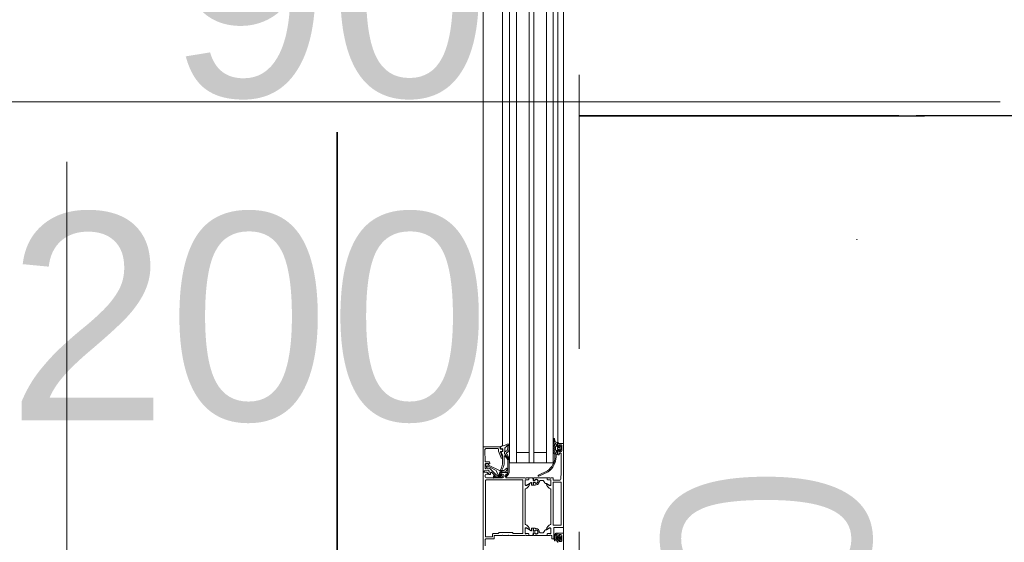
# Model space of a CAD drawing. Header units: centimetres. Extents: x -1631 to 21770, y -8842 to 3590.
# Tile 62 of 150: x -604 to -519, y 1436 to 1481. Entities that reach past the tile are written whole.
import ezdxf

# ---------------------------------------------------------------- set-up
doc = ezdxf.new("R2010")
doc.units = ezdxf.units.CM
for name, pattern in [('Dash', [60, 30, -30]), ('Hidden', [71.4375, 47.625, -23.8125]), ('Ponad', [39.688, 23.813, -15.875]), ('Ukryte', [71.438, 47.625, -23.813])]:
    doc.linetypes.add(name, pattern=pattern)
for name, color, linetype, lineweight in [('A-DETL', 90, 'Continuous', 9), ('A-DETL-GENF', 92, 'Continuous', 9), ('A-DETL-HDLN', 90, 'Ukryte', 9), ('A-DOOR', 31, 'Continuous', 13), ('A-DOOR-HDLN', 31, 'Dash', 9), ('A-DOOR-IDEN', 31, 'Continuous', 13), ('A-FLOR-OVHD', 1, 'Ponad', 9), ('G-ANNO-TEXT', 231, 'Continuous', 13)]:
    doc.layers.add(name, color=color, linetype=linetype, lineweight=lineweight)
doc.layers.add('E_oprawy', color=12, linetype='Continuous')
doc.styles.add('Arial', font='arial.ttf', dxfattribs={"width": 0.9, "height": 18})
doc.styles.add('Arial_8', font='arial.ttf', dxfattribs={"height": 18})

# ---------------------------------------------------------------- blocks, each defined once
blk = doc.blocks.new('Schueco_FWS_ADS-70-HD_inw_Family-01 - FWS SI insert unit-2308021-5_piętro III __10_50 m_ - stan projektowany')
at = {"layer": 'A-DETL-GENF'}
for p, q in [((-48.75, 6.1), (48.75, 6.1)), ((27.75, 4.396), (-27.75, 4.396)), ((27.75, 3.8), (-27.75, 3.8)), ((27.75, 3.2), (-27.75, 3.2)), ((27.75, 2.1), (-27.75, 2.1)), ((27.75, 1.7), (-27.75, 1.7)), ((27.75, 0.6), (-27.75, 0.6)), ((27.75, 0), (-27.75, 0)), ((27.75, -0.4), (-27.75, -0.4)), ((47.85, -0.9), (-47.85, -0.9))]:
    blk.add_line(p, q, dxfattribs=at)
at = {"layer": 'A-DOOR'}
for p, q in [((-35.3, 6.1), (-27, 6.1)), ((-35.25, 4.65), (-35.25, 6.05)), ((-43.3, 5.9), (-43.84, 5.9)), ((-43.25, 5.17), (-43.25, 5.85)), ((-43.07, 5.33), (-43.07, 5.83)), ((-43.02, 5.88), (-38.18, 5.88)), ((-42.87, 5.28), (-43.02, 5.28)), ((-38.13, 5.83), (-38.13, 2.68)), ((-37.95, 5.8), (-37.95, 5.2)), ((-37.917, 4.52), (-37.917, 5.13)), ((-37.72, 5.9), (-37.85, 5.9)), ((-37.783, 5.109), (-37.827, 5.153)), ((-37.797, 5.18), (-37.755, 5.137)), ((-37.468, 5.352), (-37.767, 5.053)), ((-37.701, 4.935), (-37.138, 5.498)), ((-37.624, 5.447), (-37.499, 5.437)), ((-37.34, 5.963), (-37.269, 5.701)), ((-37.269, 5.007), (-36.904, 5.723)), ((-37.099, 5.643), (-37.151, 5.837)), ((-37.103, 5.9), (-36.75, 5.9)), ((-37.02, 5.806), (-36.787, 5.878)), ((-36.927, 5.751), (-36.999, 5.729)), ((-36.57, 5.569), (-36.57, 5.852)), ((-36.522, 5.902), (-35.556, 5.943)), ((-35.4, 5.794), (-35.4, 4.8)), ((-42.95, 3.9), (-42.95, 4.35)), ((-37.95, 5.1), (-37.95, 4.4)), ((-37.877, 5.127), (-37.877, 4.768)), ((-37.85, 5.089), (-37.85, 4.76)), ((-37.85, 4.3), (-37.72, 4.3)), ((-37.837, 4.69), (-37.837, 4.575)), ((-37.798, 5.057), (-37.832, 5.096)), ((-37.81, 4.689), (-37.81, 4.577)), ((-37.76, 4.577), (-37.76, 4.793)), ((-37.727, 4.575), (-37.727, 4.72)), ((-37.661, 4.814), (-37.356, 4.925)), ((-37.47, 4.55), (-37.47, 3.98)), ((-37.427, 4.38), (-37.427, 4.567)), ((-36.012, 4.4), (-36.661, 4.4)), ((-36.25, 4.482), (-36.25, 4.45)), ((-35.618, 4.747), (-36.217, 4.529)), ((-36.183, 4.403), (-35.717, 4.573)), ((-35.672, 4.405), (-35.714, 4.52)), ((-35.65, 4.526), (-35.65, 4.45)), ((-35.438, 4.385), (-35.644, 4.385)), ((-35.45, 4.75), (-35.601, 4.75)), ((-35.6, 4.4), (-35.5, 4.4)), ((-35.45, 4.45), (-35.45, 4.55)), ((-35.42, 4.509), (-35.409, 4.419)), ((-35.4, 4.6), (-35.3, 4.6)), ((-35.256, 4.569), (-35.396, 4.542)), ((-35.182, 4.396), (-27, 4.396)), ((-42.95, 2.45), (-42.95, 3.8)), ((-37.95, 4.08), (-37.95, 2.45)), ((-37.67, 4.13), (-37.9, 4.13)), ((-37.62, 3.98), (-37.62, 4.08)), ((-37.52, 3.93), (-37.57, 3.93)), ((-36.397, 3.952), (-37.344, 3.934)), ((-36.628, 4.26), (-36.054, 4.26)), ((-35.588, 4.193), (-35.37, 4.193)), ((-38.18, 2.63), (-42.72, 2.63)), ((-27, 3.2), (-36.65, 3.2)), ((-42.95, 2.162), (-42.95, 2.35)), ((-42.95, 1.791), (-42.95, 2.079)), ((-42.93, 2.377), (-42.93, 2.423)), ((-42.75, 1.755), (-42.93, 1.771)), ((-42.822, 2.132), (-42.92, 2.132)), ((-42.9, 2.129), (-42.819, 2.129)), ((-42.789, 2.159), (-42.789, 2.399)), ((-42.739, 2.449), (-42.391, 2.449)), ((-42.73, 1.595), (-42.73, 1.735)), ((-42.57, 1.725), (-42.57, 1.595)), ((-42.34, 1.745), (-42.55, 1.745)), ((-42.321, 2.296), (-42.546, 1.905)), ((-42.529, 1.875), (-42.34, 1.875)), ((-42.32, 1.855), (-42.32, 1.765)), ((-38.95, 2.45), (-41.95, 2.45)), ((-38.58, 1.855), (-38.58, 1.765)), ((-38.578, 2.296), (-38.354, 1.905)), ((-38.371, 1.875), (-38.56, 1.875)), ((-38.56, 1.745), (-38.35, 1.745)), ((-38.161, 2.449), (-38.509, 2.449)), ((-38.33, 1.725), (-38.33, 1.595)), ((-38.17, 1.595), (-38.17, 1.735)), ((-38.15, 1.755), (-37.97, 1.771)), ((-38.111, 2.159), (-38.111, 2.399)), ((-38, 2.129), (-38.081, 2.129)), ((-37.98, 2.132), (-38.078, 2.132)), ((-37.97, 2.423), (-37.97, 2.377)), ((-37.95, 2.35), (-37.95, 2.162)), ((-37.95, 1.791), (-37.95, 2.079)), ((-42.95, 1.686), (-42.95, 0.571)), ((-42.767, 1.706), (-42.93, 1.706)), ((-42.809, 1.576), (-42.77, 1.576)), ((-42.785, 1.575), (-42.75, 1.575)), ((-42.74, 1.609), (-42.747, 1.688)), ((-42.73, 0.92), (-42.73, 1.111)), ((-42.553, 1.688), (-42.56, 1.609)), ((-42.55, 1.575), (-42.514, 1.575)), ((-42.34, 1.706), (-42.533, 1.706)), ((-42.53, 1.576), (-42.491, 1.576)), ((-42.32, 1.596), (-42.32, 1.686)), ((-38.58, 1.596), (-38.58, 1.686)), ((-38.56, 1.706), (-38.367, 1.706)), ((-38.37, 1.576), (-38.409, 1.576)), ((-38.35, 1.575), (-38.385, 1.575)), ((-38.347, 1.688), (-38.34, 1.609)), ((-38.17, 0.92), (-38.17, 1.111)), ((-38.16, 1.609), (-38.153, 1.688)), ((-38.114, 1.575), (-38.15, 1.575)), ((-38.133, 1.706), (-37.97, 1.706)), ((-38.091, 1.576), (-38.13, 1.576)), ((-37.95, 1.686), (-37.95, 0.571)), ((-37.42, 0.448), (-37.812, 1.246)), ((-37.721, 1.289), (-37.329, 0.491)), ((-43.25, 0), (-43.25, 0.08)), ((-43.2, 0.13), (-43, 0.13)), ((-42.95, 0.3), (-42.95, 0.488)), ((-42.95, 0.18), (-42.95, 0.2)), ((-42.93, 0.227), (-42.93, 0.273)), ((-42.92, 0.518), (-42.822, 0.518)), ((-42.9, 0.521), (-42.819, 0.521)), ((-42.792, 0.488), (-42.792, 0.25)), ((-42.789, 0.491), (-42.789, 0.251)), ((-42.742, 0.2), (-42.35, 0.2)), ((-42.739, 0.201), (-42.391, 0.201)), ((-42.68, 0.833), (-42.51, 0.735)), ((-42.46, 0.607), (-42.46, 0.649)), ((-42.321, 0.354), (-42.453, 0.582)), ((-38.38, 0.02), (-42.02, 0.02)), ((-41.95, 0.2), (-38.95, 0.2)), ((-38.578, 0.354), (-38.447, 0.582)), ((-38.55, 0.2), (-38.158, 0.2)), ((-38.161, 0.201), (-38.509, 0.201)), ((-38.44, 0.607), (-38.44, 0.649)), ((-38.22, 0.833), (-38.39, 0.735)), ((-38.111, 0.491), (-38.111, 0.251)), ((-38.108, 0.25), (-38.108, 0.488)), ((-38, 0), (-38.1, 0)), ((-38, 0.521), (-38.081, 0.521)), ((-38.078, 0.518), (-37.98, 0.518)), ((-37.97, 0.273), (-37.97, 0.227)), ((-37.95, 0.488), (-37.95, 0.3)), ((-37.95, 0.2), (-37.95, 0.05)), ((-27, 0.6), (-36.65, 0.6)), ((-43.56, -0.4), (-43.43, -0.4)), ((-43.529, -0.399), (-43.372, -0.399)), ((-43.454, -0.301), (-43.455, -0.301)), ((-43.386, -0.563), (-43.346, -0.637)), ((-43.38, -0.75), (-42.98, -0.75)), ((-43.355, -0.178), (-43.33, -0.167)), ((-43.352, -0.419), (-43.352, -0.514)), ((-43.328, -0.648), (-43.033, -0.648)), ((-43.271, -0.508), (-43.271, -0.578)), ((-43.121, -0.478), (-43.241, -0.478)), ((-42.3, -0.05), (-43.2, -0.05)), ((-43.091, -0.578), (-43.091, -0.508)), ((-43.016, -0.638), (-42.969, -0.566)), ((-43.011, -0.515), (-43.011, -0.419)), ((-42.991, -0.399), (-42.776, -0.399)), ((-42.93, -0.4), (-42.8, -0.4)), ((-42.75, -0.45), (-42.75, -0.85)), ((-42.25, -0.85), (-42.25, -0.1)), ((-42.07, -0.03), (-42.07, -0.65)), ((-42.02, -0.7), (-38.38, -0.7)), ((-38.33, -0.65), (-38.33, -0.03)), ((-38.15, -0.05), (-38.15, -0.557)), ((-35.93, -0.25), (-36.125, -0.25)), ((-35.96, -0.47), (-35.96, -0.45)), ((-35.91, -0.4), (-35.63, -0.4)), ((-35.86, -0.52), (-35.91, -0.52)), ((-35.74, -0.259), (-35.88, -0.15)), ((-35.88, -0.35), (-35.88, -0.3)), ((-35.64, -0.38), (-35.85, -0.38)), ((-35.81, -0.65), (-35.81, -0.57)), ((-35.741, -0.06), (-35.719, -0.12)), ((-35.588, -0.27), (-35.709, -0.27)), ((-35.641, -0.12), (-35.619, -0.06)), ((-35.497, -0.695), (-35.601, -0.591)), ((-35.58, -0.54), (-35.57, -0.54)), ((-35.58, -0.75), (-35.18, -0.75)), ((-35.533, -0.225), (-35.544, -0.245)), ((-35.541, -0.06), (-35.519, -0.12)), ((-35.54, -0.51), (-35.54, -0.38)), ((-35.266, -0.2), (-35.49, -0.2)), ((-35.298, -0.71), (-35.462, -0.71)), ((-35.46, -0.41), (-35.46, -0.54)), ((-35.441, -0.12), (-35.419, -0.06)), ((-35.35, -0.36), (-35.41, -0.36)), ((-35.41, -0.59), (-35.35, -0.59)), ((-35.341, -0.06), (-35.319, -0.12)), ((-35.3, -0.54), (-35.3, -0.41)), ((-35.159, -0.591), (-35.263, -0.695)), ((-35.241, -0.12), (-35.219, -0.06)), ((-35.211, -0.245), (-35.223, -0.225)), ((-35.22, -0.38), (-35.22, -0.51)), ((-35.19, -0.54), (-35.18, -0.54)), ((-35.068, -0.27), (-35.168, -0.27)), ((-35.14, -0.07), (-35.14, -0.11)), ((-35.13, -0.4), (-35, -0.4)), ((-34.933, -0.17), (-35.036, -0.258)), ((-34.95, -0.45), (-34.95, -0.85)), ((-34.883, -0.4), (-27, -0.4)), ((-34.871, -0.316), (-34.88, -0.423)), ((-34.841, -0.03), (-34.573, -0.03)), ((-34.566, -0.109), (-34.71, -0.137)), ((-34.549, -0.038), (-34.576, -0.052)), ((-42.8, -0.9), (-47.7, -0.9)), ((-35, -0.9), (-42.2, -0.9)), ((-35, -0.9), (-27, -0.9))]:
    blk.add_line(p, q, dxfattribs=at)
at = {"layer": 'A-DOOR', "flags": 128}
for points in [[(-44.7, 6.1), (-37.45, 6.1), (-37.45, 5.76), (-37.56, 5.65), (-37.62, 5.65), (-37.62, 5.8)], [(-35.3, 6.1), (-37.4, 6.1), (-37.4, 6), (-37.388, 6)], [(-42.77, 2.68), (-42.77, 3.48), (-42.7, 3.55), (-42.7, 4.7), (-42.77, 4.77), (-42.77, 5.18)], [(-37.375, 5.576), (-37.659, 5.601), (-37.67, 5.497)], [(-36.721, 5.832), (-36.732, 5.627), (-36.84, 5.624), (-37.307, 4.66), (-37.307, 4.304)], [(-36.7, 5.85), (-36.7, 5.61), (-36.76, 5.61), (-36.723, 5.547)], [(-42.95, 4.45), (-42.95, 5.12), (-43.2, 5.12)], [(-37.501, 4.664), (-37.647, 4.69), (-37.647, 4.569)], [(-37.62, 4.4), (-37.62, 4.65), (-37.57, 4.65)], [(-37.352, 3.822), (-36.306, 3.822), (-36.371, 3.821)], [(-27, 3.8), (-36.65, 3.8), (-36.65, 0), (-27, 0)], [(-35.75, 3.2), (-35.75, 2.1), (-36.65, 2.1), (-27, 2.1)], [(-42.35, 2.45), (-42.78, 2.45), (-42.792, 2.162)], [(-42.438, 2.091), (-42.3, 2.33), (-42.3, 2.4)], [(-38.6, 2.4), (-38.6, 2.33), (-38.462, 2.091)], [(-38.108, 2.162), (-38.108, 2.438), (-38.55, 2.45)], [(-42.35, 1.491), (-42.35, 1.576), (-42.34, 1.576)], [(-38.55, 1.491), (-38.55, 1.576), (-38.56, 1.576)], [(-35.75, 0.6), (-35.75, 1.7), (-36.65, 1.7), (-27, 1.7)], [(-42.3, 0.25), (-42.3, 0.32), (-42.438, 0.559)], [(-38.462, 0.559), (-38.6, 0.32), (-38.6, 0.25)], [(-43.38, -0.45), (-43.38, -0.5), (-43.48, -0.5), (-43.48, -0.65)], [(-43.308, -0.363), (-43.312, -0.372), (-43.322, -0.399), (-43.267, -0.424)], [(-43.08, -0.328), (-43.134, -0.324), (-43.21, -0.326), (-43.267, -0.332)], [(-43.228, -0.411), (-43.181, -0.326), (-43.133, -0.411)], [(-42.789, -0.178), (-42.796, -0.169), (-42.862, -0.131), (-42.909, -0.11), (-42.961, -0.091), (-43.013, -0.075), (-43.066, -0.065), (-43.121, -0.062)], [(-43.094, -0.424), (-43.041, -0.399), (-43.053, -0.35)], [(-42.88, -0.65), (-42.88, -0.5), (-42.98, -0.5), (-42.98, -0.45)], [(-42.944, -0.176), (-42.903, -0.196), (-42.871, -0.216)], [(-42.757, -0.378), (-42.757, -0.278), (-42.76, -0.257)], [(-38.057, -0.657), (-37.45, -0.7), (-35.86, -0.7)], [(-36.116, -0.15), (-35.88, -0.15), (-35.815, -0.05)], [(-35.58, -0.45), (-35.58, -0.5), (-35.68, -0.5), (-35.68, -0.65)], [(-35.08, -0.65), (-35.08, -0.5), (-35.18, -0.5), (-35.18, -0.45)], [(-34.92, -0.46), (-34.92, -0.38), (-35.12, -0.38)]]:
    blk.add_lwpolyline(points, dxfattribs=at)
for points in [[(-35.904, 4.003), (-36.274, 3.828)], [(-35.807, 4.23), (-35.742, 4.23)], [(-35.677, 3.927), (-35.782, 4.052)], [(-35.697, 4.201), (-35.643, 4.107), (-35.588, 4.021), (-35.643, 4.107)], [(-35.4, 3.825), (-35.619, 3.889)], [(-35.539, 3.989), (-35.382, 3.943)], [(-35.355, 3.938), (-35.136, 3.943), (-35.136, 3.938), (-35.136, 3.82), (-35.367, 3.82), (-35.138, 3.82), (-35.136, 3.938)], [(-43.171, -0.623), (-43.163, -0.616), (-43.161, -0.606), (-43.163, -0.596), (-43.171, -0.589), (-43.181, -0.586), (-43.191, -0.589), (-43.198, -0.596), (-43.2, -0.606), (-43.198, -0.616), (-43.191, -0.623), (-43.181, -0.626)]]:
    blk.add_lwpolyline(points, close=True, dxfattribs=at)
at = {"layer": 'A-DOOR'}
for centre, radius, start, end in [((-37.388, 5.95), 0.05, 14.9971, 89.99986), ((-35.3, 6.05), 0.05, 0.00022, 89.99969), ((-43.3, 5.85), 0.05, 359.99926, 90.00031), ((-43.2, 5.17), 0.05, 179.99869, 270.00043), ((-43.02, 5.83), 0.05, 90.00017, 180.00071), ((-43.02, 5.33), 0.05, 179.99964, 270.00108), ((-42.87, 5.18), 0.1, 359.99988, 90.00012), ((-38.18, 5.83), 0.05, 0.00035, 89.99965), ((-37.897, 5.15), 0.0725, 136.39586, 223.60414), ((-37.85, 5.8), 0.1, 90.00105, 179.99939), ((-37.847, 5.13), 0.07, 44.93919, 180), ((-37.847, 5.131), 0.03, 48.46662, 186.92301), ((-37.769, 5.123), 0.02, 225.01055, 44.98945), ((-37.72, 5.8), 0.1, 0.00115, 89.99885), ((-37.66, 5.591), 0.01, 84.94662, 180), ((-37.62, 5.497), 0.05, 180.00017, 265.00023), ((-37.503, 5.387), 0.05, 314.99995, 85.00138), ((-37.366, 5.675), 0.1, 264.94662, 15.10871), ((-37.103, 5.85), 0.05, 90.00286, 194.9993), ((-37.244, 5.604), 0.15, 314.99921, 14.9998), ((-37.013, 5.767), 0.0402, 99.39785, 290.68197), ((-36.921, 5.732), 0.02, 332.95053, 106.97481), ((-36.771, 5.83), 0.0503, 2.71119, 107.91961), ((-36.75, 5.85), 0.05, 359.99968, 90.00012), ((-36.65, 5.581), 0.0809, 205.0969, 351.18062), ((-36.52, 5.852), 0.05, 92.45183, 180), ((-35.55, 5.793), 0.15, 0.01384, 92.45578), ((-43.002, 4.4), 0.0725, 316.39582, 43.6041), ((-37.85, 4.4), 0.1, 180.00063, 269.99937), ((-37.88, 4.58), 0.06, 99.84594, 279.84594), ((-37.817, 4.52), 0.1, 180.00439, 269.9956), ((-37.669, 3.47), 1.19, 60.02911, 100.74234), ((-37.827, 4.773), 0.05, 185.28385, 227.65576), ((-37.668, 3.462), 1.078, 58.56531, 100.79366), ((-37.884, 4.695), 0.0475, 353.9778, 60.54315), ((-37.84, 5.089), 0.01, 42.14405, 180), ((-37.818, 4.759), 0.0316, 178.67092, 239.34297), ((-37.782, 4.575), 0.055, 180, 0), ((-37.86, 4.689), 0.05, 359.99999, 59.34297), ((-37.798, 4.57), 0.151, 262.82013, 359.71473), ((-37.785, 4.575), 0.025, 176.4446, 3.5554), ((-37.781, 5.068), 0.02, 210.01208, 314.98685), ((-37.56, 4.793), 0.2, 135, 180), ((-37.627, 4.72), 0.0999, 109.95176, 180.00923), ((-37.72, 4.4), 0.1, 270.00011, 359.99989), ((-37.57, 4.55), 0.1, 0.00089, 89.99911), ((-37.527, 4.567), 0.1, 0.00005, 74.99996), ((-37.408, 4.314), 0.0491, 140.09859, 186.57952), ((-37.158, 4.308), 0.299, 180, 266.71324), ((-37.476, 4.384), 0.0488, 307.52334, 354.96312), ((-37.407, 5.066), 0.15, 290.00257, 337.09448), ((-37.108, 4.322), 0.2, 185.29603, 255.74814), ((-36.628, 5.26), 1, 241.43328, 270), ((-36.661, 5.3), 0.9, 242.6144, 270), ((-36.2, 4.482), 0.05, 110.01026, 180), ((-36.2, 4.45), 0.05, 180, 290.01143), ((-36.012, 4.7), 0.3, 270, 319.38974), ((-36.911, 5.374), 1.424, 322.34809, 323.60743), ((-35.742, 4.51), 0.03, 20, 138.91671), ((-35.7, 4.526), 0.05, 0, 110.01143), ((-35.644, 4.415), 0.03, 200, 270), ((-35.6, 4.45), 0.05, 180.00089, 269.99911), ((-35.601, 4.7), 0.05, 90, 110.01026), ((-35.5, 4.45), 0.05, 270.0007, 359.99952), ((-35.45, 4.8), 0.05, 270.00085, 359.99915), ((-35.4, 4.55), 0.05, 89.99978, 180.00022), ((-35.438, 4.415), 0.03, 270, 7.21385), ((-35.39, 4.513), 0.03, 101, 187.21385), ((-35.3, 4.65), 0.05, 270.00089, 359.99933), ((-35.25, 4.54), 0.03, 12.38827, 101), ((-39.616, 3.581), 4.5, 11.56085, 12.38827), ((-33.082, 4.978), 2.182, 193.10259, 206.6774), ((-43.002, 3.85), 0.0725, 316.39586, 43.60414), ((-37.9, 4.08), 0.05, 89.9998, 180.0002), ((-37.807, 4.115), 0.05, 35.43858, 213.94133), ((-37.351, 4.422), 0.6, 213.94133, 269.92516), ((-37.359, 4.434), 0.5, 215.43858, 271.69258), ((-37.67, 4.08), 0.05, 359.99951, 90.00049), ((-37.57, 3.98), 0.05, 180.00078, 269.99922), ((-37.52, 3.98), 0.05, 270.0013, 359.9987), ((-37.172, 4.07), 0.06, 266.71324, 75.74814), ((-36.4, 4.102), 0.15, 271.12035, 304.11418), ((-25.807, -9.802), 17.239, 125.55054, 127.79351), ((-25.807, -9.802), 17.239, 125.55054, 127.79397), ((-37.468, 5.68), 2.055, 304.11418, 314.2876), ((-36.306, 3.896), 0.075, 269.92623, 295.31664), ((-36.306, 3.896), 0.075, 269.92623, 295.31664), ((-36.054, 4.23), 0.03, 314.2876, 90), ((-35.938, 4.075), 0.08, 295.31664, 335.02575), ((-35.938, 4.075), 0.08, 295.31664, 335.02575), ((-35.82, 4.02), 0.05, 39.87744, 155.02575), ((-35.82, 4.02), 0.05, 39.87744, 155.02575), ((-35.803, 4.171), 0.0588, 94.04987, 117.25617), ((-35.803, 4.171), 0.0588, 94.04987, 117.25617), ((-35.742, 4.18), 0.05, 25, 90), ((-35.742, 4.18), 0.05, 25, 90), ((-35.585, 4.004), 0.12, 219.87744, 253.71514), ((-35.585, 4.004), 0.12, 219.87744, 253.71514), ((-35.588, 4.133), 0.06, 90, 205), ((-35.511, 4.085), 0.1, 219.58933, 253.42703), ((-35.511, 4.085), 0.1, 219.58933, 253.42703), ((-35.367, 3.94), 0.12, 253.71514, 270), ((-35.367, 3.94), 0.12, 253.71514, 270), ((-35.354, 4.038), 0.1, 253.42703, 269.58933), ((-35.354, 4.038), 0.1, 253.42703, 269.58933), ((-35.37, 4.133), 0.06, 35.00728, 90), ((-34.846, 4.5), 0.58, 215.00728, 235.00089), ((-35.236, 3.943), 0.1, 359.87744, 55.00089), ((-35.137, 3.94), 0.12, 269.87744, 28.80668), ((-35.137, 3.94), 0.12, 269.87744, 270.39993), ((-35.137, 3.94), 0.12, 269.87744, 270.39993), ((-42.72, 2.68), 0.05, 180.00176, 269.99824), ((-38.18, 2.68), 0.05, 270.00035, 359.99965), ((-42.958, 2.423), 0.0279, 358.83541, 73.58012), ((-42.958, 2.377), 0.0279, 286.42459, 1.16287), ((-42.92, 2.162), 0.03, 180, 270), ((-42.9, 2.079), 0.05, 90.00001, 180), ((-42.93, 1.791), 0.02, 180.11201, 269.88362), ((-42.822, 2.162), 0.03, 270, 360), ((-42.819, 2.159), 0.03, 270.00001, 0.00792), ((-42.78, 2.438), 0.012, 90, 180), ((-42.739, 2.399), 0.05, 89.9997, 180.0003), ((-42.75, 1.735), 0.02, 0.11121, 89.88442), ((-42.55, 1.725), 0.02, 90.10444, 179.89119), ((-42.529, 1.895), 0.02, 150.12016, 270), ((-42.426, 2.084), 0.0138, 150, 275.62258), ((-42.474, 2.568), 0.5, 275.62258, 342.25158), ((-42.405, 2.35), 0.1, 327.27298, 81.81839), ((-42.35, 2.4), 0.05, 0, 90), ((-42.34, 1.855), 0.02, 0.11718, 89.88063), ((-42.34, 1.765), 0.02, 270.11339, 359.8888), ((-41.95, 2.4), 0.05, 90, 162.25158), ((-38.95, 2.4), 0.05, 17.74842, 90), ((-38.426, 2.568), 0.5, 197.74842, 264.37742), ((-38.55, 2.4), 0.05, 90, 180), ((-38.494, 2.35), 0.1, 98.18161, 212.72702), ((-38.56, 1.855), 0.02, 90.11937, 179.88282), ((-38.56, 1.765), 0.02, 180.1112, 269.88661), ((-38.474, 2.084), 0.0138, 264.37742, 30), ((-38.371, 1.895), 0.02, 270, 29.87984), ((-38.35, 1.725), 0.02, 0.10881, 89.89556), ((-38.15, 1.735), 0.02, 90.11558, 179.88879), ((-38.161, 2.399), 0.05, 359.9997, 90.0003), ((-38.12, 2.438), 0.012, 0, 90), ((-38.081, 2.159), 0.03, 179.99208, 269.99999), ((-38.078, 2.162), 0.03, 180, 270), ((-38, 2.079), 0.05, 0, 89.99999), ((-37.98, 2.162), 0.03, 270, 0), ((-37.942, 2.423), 0.0279, 106.41988, 181.16459), ((-37.942, 2.377), 0.0279, 178.83713, 253.57541), ((-37.97, 1.791), 0.02, 270.11638, 359.88799), ((-42.93, 1.686), 0.02, 90, 180), ((-42.65, 1.491), 0.18, 151.91038, 28.08962), ((-42.65, 1.492), 0.159, 148.48438, 31.51562), ((-42.77, 1.606), 0.03, 270, 5.00016), ((-42.767, 1.686), 0.02, 5.00016, 90), ((-42.75, 1.595), 0.02, 270.11419, 359.88799), ((-42.65, 1.111), 0.0799, 89.93747, 180.06362), ((-42.63, 0.92), 0.1, 180.02479, 239.97682), ((-42.65, 1.491), 0.3, 269.99889, 0.00111), ((-42.55, 1.595), 0.02, 180.1112, 269.88661), ((-42.53, 1.606), 0.03, 174.99984, 270), ((-42.533, 1.686), 0.02, 90, 174.99984), ((-42.34, 1.686), 0.02, 360, 90), ((-42.34, 1.596), 0.02, 270, 0), ((-38.56, 1.686), 0.02, 90, 180), ((-38.56, 1.596), 0.02, 180, 270), ((-38.25, 1.491), 0.3, 179.99889, 270.00111), ((-38.25, 1.491), 0.18, 151.91038, 28.08962), ((-38.25, 1.492), 0.159, 148.48438, 31.51562), ((-38.37, 1.606), 0.03, 270, 5.00016), ((-38.367, 1.686), 0.02, 5.00016, 90), ((-38.35, 1.595), 0.02, 270.11339, 359.8888), ((-38.25, 1.111), 0.0799, 359.93638, 90.06253), ((-38.27, 0.92), 0.1, 300.02318, 359.97521), ((-38.15, 1.595), 0.02, 180.11201, 269.88581), ((-38.13, 1.606), 0.03, 174.99984, 270), ((-38.133, 1.686), 0.02, 90, 174.99984), ((-37.97, 1.686), 0.02, 360, 90), ((-37.766, 1.267), 0.05, 25.39147, 205.39147), ((-43.2, 0.08), 0.05, 90.00331, 179.99669), ((-43.2, 0), 0.05, 180.00152, 269.99848), ((-43, 0.18), 0.05, 270, 0), ((-42.9, 0.571), 0.05, 180, 270), ((-42.92, 0.488), 0.03, 90, 180), ((-42.958, 0.273), 0.0279, 358.83713, 73.57541), ((-42.958, 0.227), 0.0279, 286.41988, 1.16459), ((-42.822, 0.488), 0.03, 360, 90), ((-42.819, 0.491), 0.03, 0, 90), ((-42.742, 0.25), 0.05, 180, 270), ((-42.739, 0.251), 0.05, 179.9997, 270.0003), ((-42.56, 0.649), 0.1, 0.0349, 59.96496), ((-42.41, 0.607), 0.05, 180, 210), ((-42.426, 0.566), 0.0138, 84.37742, 210), ((-42.474, 0.082), 0.5, 17.74842, 84.37742), ((-42.405, 0.3), 0.1, 278.18161, 32.72702), ((-42.35, 0.25), 0.05, 270, 0), ((-42.02, -0.03), 0.05, 90, 180), ((-41.95, 0.25), 0.05, 197.74842, 270), ((-38.95, 0.25), 0.05, 270, 342.25158), ((-38.426, 0.082), 0.5, 95.62258, 162.25158), ((-38.55, 0.25), 0.05, 180, 270), ((-38.494, 0.3), 0.1, 147.27298, 261.81839), ((-38.474, 0.566), 0.0138, 330, 95.62258), ((-38.49, 0.607), 0.05, 330, 360), ((-38.34, 0.649), 0.1, 120.03504, 179.9651), ((-38.38, -0.03), 0.05, 360, 90), ((-38.161, 0.251), 0.05, 269.9997, 0.0003), ((-38.158, 0.25), 0.05, 270, 360), ((-38.1, -0.05), 0.05, 90, 180), ((-38.081, 0.491), 0.03, 90, 180), ((-38.078, 0.488), 0.03, 90, 180), ((-38, 0.571), 0.05, 270, 0), ((-38, 0.05), 0.05, 270, 360), ((-37.98, 0.488), 0.03, 0, 90), ((-37.942, 0.273), 0.0279, 106.42459, 181.16287), ((-37.942, 0.227), 0.0279, 178.83541, 253.58012), ((-36.074, 1.393), 1.644, 215.10051, 268.22443), ((-36.077, 1.394), 1.544, 215.79402, 268.55182), ((-43.428, -0.398), 0.101, 105.26539, 180.38827), ((-43.38, -0.65), 0.1, 179.99956, 270), ((-43.153, -1.254), 1, 74.80516, 107.53249), ((-43.43, -0.45), 0.05, 0.0035, 89.9965), ((-43.371, -0.147), 0.0351, 115.73308, 295.73308), ((-43.368, -0.554), 0.0202, 100.67097, 206.19892), ((-43.149, -0.613), 0.552, 87.06316, 115.42604), ((-43.371, -0.418), 0.0198, 359.41545, 90.29965), ((-43.372, -0.514), 0.0203, 270.7563, 359.53147), ((-43.329, -0.629), 0.0195, 205.7729, 271.36055), ((-43.144, -0.645), 0.513, 87.41129, 111.25535), ((-43.262, -0.382), 0.05, 95.8441, 158.82349), ((-43.241, -0.508), 0.03, 90.00019, 180.00115), ((-43.181, -0.824), 0.262, 69.91551, 110.08449), ((-43.255, -0.396), 0.03, 245.38474, 330.73672), ((-43.107, -0.396), 0.03, 209.26328, 295.25391), ((-43.121, -0.513), 0.38, 62.31642, 90.02337), ((-43.121, -0.508), 0.03, 0.00057, 90.00019), ((-43.082, -0.358), 0.03, 13.84607, 86.4935), ((-43.033, -0.629), 0.0194, 269.35593, 330.28015), ((-42.991, -0.418), 0.0198, 89.93138, 180.64417), ((-42.991, -0.515), 0.0199, 179.7384, 269.97239), ((-42.987, -0.555), 0.0204, 329.53995, 101.42983), ((-42.93, -0.45), 0.05, 89.99825, 180.00787), ((-42.98, -0.65), 0.1, 270.0018, 359.9982), ((-42.887, -0.251), 0.0381, 264.04814, 65.71661), ((-42.8, -0.45), 0.05, 0.0035, 89.9965), ((-42.8, -0.85), 0.05, 270.00181, 359.99819), ((-42.989, -0.296), 0.232, 9.68376, 30.5094), ((-42.776, -0.379), 0.0198, 270.10018, 1.04939), ((-42.3, -0.1), 0.05, 359.99973, 90.00027), ((-42.2, -0.85), 0.05, 180.00152, 269.99848), ((-42.02, -0.65), 0.05, 180, 270), ((-38.38, -0.65), 0.05, 270, 0), ((-38.05, -0.557), 0.1, 180, 265.91444), ((-35.91, -0.45), 0.05, 90, 180), ((-35.91, -0.47), 0.05, 180, 270), ((-35.93, -0.3), 0.05, 0, 89.99502), ((-35.85, -0.35), 0.03, 180, 270), ((-35.86, -0.57), 0.05, 0, 90), ((-35.86, -0.65), 0.05, 270, 360), ((-35.78, -0.07), 0.04, 15.00018, 150.0002), ((-35.709, -0.22), 0.05, 231.9827, 270), ((-35.68, -0.11), 0.04, 194.9998, 345.0002), ((-35.58, -0.65), 0.1, 180, 270), ((-35.59, -0.38), 0.05, 0, 180), ((-35.63, -0.45), 0.05, 360, 90), ((-35.58, -0.07), 0.04, 14.9998, 165.0002), ((-35.58, -0.57), 0.03, 89.99995, 225.00193), ((-35.588, -0.22), 0.05, 270, 330), ((-35.57, -0.51), 0.03, 270, 360), ((-35.49, -0.25), 0.05, 90, 150), ((-35.48, -0.11), 0.04, 194.9998, 345.0002), ((-35.462, -0.66), 0.05, 224.9723, 270), ((-35.41, -0.41), 0.05, 89.99888, 180.00112), ((-35.41, -0.54), 0.05, 179.99786, 270.00214), ((-35.38, -0.07), 0.04, 14.99959, 165.00041), ((-35.35, -0.41), 0.05, 359.99888, 90.00112), ((-35.35, -0.54), 0.05, 269.99786, 0.00214), ((-35.28, -0.11), 0.04, 194.99959, 345.00041), ((-35.298, -0.66), 0.05, 270, 315.02016), ((-35.266, -0.25), 0.05, 30, 90), ((-35.17, -0.38), 0.05, 0, 180), ((-35.19, -0.51), 0.03, 180, 270), ((-35.18, -0.07), 0.04, 0.00041, 165.00027), ((-35.168, -0.22), 0.05, 210, 270), ((-35.13, -0.45), 0.05, 90, 180), ((-35.18, -0.57), 0.03, 315.00341, 89.99452), ((-35.18, -0.65), 0.1, 270, 0), ((-35.1, -0.11), 0.04, 180, 319.67921), ((-34.841, -0.33), 0.3, 89.99867, 139.68018), ((-35.068, -0.22), 0.0496, 270, 310.64118), ((-35, -0.45), 0.05, 0, 90), ((-35, -0.85), 0.05, 270, 0), ((-34.672, -0.474), 0.4, 89.38113, 130.64118), ((-34.92, -0.42), 0.04, 270.00058, 355.083), ((-34.671, -0.334), 0.2, 101.0025, 175.00475), ((-34.666, 0.127), 0.2, 269.38113, 296.65479), ((-34.573, -0.07), 0.04, 281.01056, 90.08089)]:
    blk.add_arc(centre, radius, start, end, dxfattribs=at)
at = {"layer": 'A-DOOR-HDLN'}
blk.add_arc((-46.25, 7.1), 91.094, 0, 90, dxfattribs=at)
blk = doc.blocks.new('etykieta drzwi wymiar i kategoria - Aluprof Curtain Door - etykieta drzwi 1S dół-1350914-5_piętro III __10_50 m_ - stan projektowany')
at = {"layer": 'A-DOOR-IDEN'}
for q in [(0, 0.59844), (0, -0.59844)]:
    blk.add_line((0, 0), q, dxfattribs=at)
blk = doc.blocks.new('MKN1')
at = {"layer": 'E_oprawy', "linetype": 'ByBlock'}
blk.add_circle((9710.838, 373.924), 0.01, dxfattribs=at)

msp = doc.modelspace()

# ---------------------------------------------------------------- linework, layer by layer
at = {"layer": 'A-DETL', "linetype": 'Hidden', "lineweight": 35}
msp.add_line((-576.623, 1828.326), (-576.623, 1388.826), dxfattribs=at)
at = {"layer": 'A-DETL', "linetype": 'Dash', "lineweight": 25}
for points, knots in [([(-552.773, 2638.575), (-478.908, 2638.575), (-476.079, 2638.575), (-439.123, 2638.575), (-439.123, 2601.619), (-439.123, 2598.79), (-439.123, 2573.539), (-439.123, 1655.824), (-439.123, 1618.868), (-439.123, 1616.04), (-439.123, 1512.359), (-439.123, 1509.531), (-439.123, 1472.575), (-476.079, 1472.575), (-478.908, 1472.575), (-555.623, 1472.575)], [0, 0, 0, 0, 1.242892, 2.082132, 2.921372, 3.63261, 13.975949, 24.692511, 35.163852, 36.732804, 37.928533, 39.497485, 40.336725, 41.175965, 42.450024, 42.450024, 42.450024, 42.450024]), ([(-555.623, 1472.575), (-478.908, 1472.575), (-476.079, 1472.575), (-439.123, 1472.575), (-439.123, 1435.619), (-439.123, 1432.79), (-439.123, 1329.11), (-439.123, 1326.281), (-439.123, 1289.326), (-402.167, 1289.326), (-399.339, 1289.326), (54.377, 1289.326), (347.204, 1289.326), (391.666, 1289.326), (418.55, 1316.21), (413.877, 1393.928), (413.877, 1663.126)], [0, 0, 0, 0, 1.274059, 2.1133, 2.95254, 4.521491, 5.717221, 7.286172, 8.125412, 8.964652, 14.361634, 22.556861, 31.207392, 35.311818, 37.065318, 41.276562, 41.276562, 41.276562, 41.276562]), ([(-561.623, 233.023), (-511.606, 233.023), (-497.781, 233.023), (-439.123, 233.023), (-439.123, 251.363), (-439.123, 296.623), (-439.123, 1289.326), (-439.123, 1326.281), (-439.123, 1329.11), (-439.123, 1432.79), (-439.123, 1435.619), (-439.123, 1472.575), (-476.079, 1472.575), (-478.908, 1472.575), (-555.623, 1472.575)], [0, 0, 0, 0, 1.339676, 2.332925, 3.669947, 15.221807, 26.977257, 38.268666, 39.837617, 41.033347, 42.602298, 43.441538, 44.280778, 45.554838, 45.554838, 45.554838, 45.554838]), ([(-555.623, 1472.575), (-478.908, 1472.575), (-450.623, 1472.575), (-439.123, 1472.575), (-439.123, 1461.075), (-439.123, 1432.79), (-439.123, 1329.11), (-439.123, 1326.281), (-439.123, 1289.326), (-402.167, 1289.326), (-399.339, 1289.326), (54.377, 1289.326), (347.204, 1289.326), (391.666, 1289.326), (413.877, 1267.114), (413.877, 1211.148), (413.877, 1019.9)], [0, 0, 0, 0, 1.274059, 1.834911, 2.395763, 3.964714, 5.438832, 7.007784, 7.847024, 8.686264, 14.083246, 22.278473, 30.929004, 34.961158, 36.402966, 39.45005, 39.45005, 39.45005, 39.45005])]:
    msp.add_open_spline(points, degree=3, knots=knots, dxfattribs=at)
at = {"layer": 'A-DETL-HDLN'}
msp.add_line((-600.123, 420.826), (-600.123, 2793.326), dxfattribs=at)
at = {"layer": 'A-FLOR-OVHD'}
msp.add_line((-555.623, 1833.326), (-555.623, 1383.326), dxfattribs=at)

# ---------------------------------------------------------------- block references
at = {"layer": 'A-DOOR', "rotation": 90.0000000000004}
msp.add_blockref('Schueco_FWS_ADS-70-HD_inw_Family-01 - FWS SI insert unit-2308021-5_piętro III __10_50 m_ - stan projektowany', (-557.873, 1479.076), dxfattribs=at)
at = {"layer": 'A-DOOR-IDEN', "xscale": 99.99999999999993, "yscale": 99.99999999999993, "zscale": 99.99999999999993, "rotation": 270.0000000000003}
msp.add_blockref('etykieta drzwi wymiar i kategoria - Aluprof Curtain Door - etykieta drzwi 1S dół-1350914-5_piętro III __10_50 m_ - stan projektowany', (-578.912, 1473.773), dxfattribs=at)
at = {"layer": 'E_oprawy', "linetype": 'ByBlock'}
msp.add_blockref('MKN1', (-10242.353, 1087.895), dxfattribs=at)

# ---------------------------------------------------------------- texts
at = {"layer": 'A-DOOR-IDEN', "insert": (-563.354, 1469.052), "char_height": 18, "width": 41.7, "attachment_point": 6, "line_spacing_factor": 0.936439, "style": 'Arial_8'}
msp.add_mtext('\\pxqr,t7.05556,14.11111,21.16667,28.22222,35.27778,42.33333,49.38889,56.44444,63.5,70.55556,77.61111,84.66667,91.72222,98.77778,105.83333,112.88889,119.94444,127,134.05556,141.11111,148.16667,155.22222,162.27778,169.33333,176.38889,183.44444,190.5,197.55556,204.61111,211.66667,218.72222,225.77778;{90\\P200}', dxfattribs=at)
at = {"layer": 'G-ANNO-TEXT', "color": 1, "insert": (-548.366, 1395.564), "char_height": 18, "width": 46.2681, "attachment_point": 1, "rotation": 90, "line_spacing_factor": 0.936439, "style": 'Arial'}
msp.add_mtext('\\pxt6.35,12.7,19.05,25.4,31.75,38.1,44.45,50.8,57.15,63.5,69.85,76.2,82.55,88.9,95.25,101.6,107.95,114.3,120.65,127,133.35,139.7,146.05,152.4,158.75,165.1,171.45,177.8,184.15,190.5,196.85,203.2;{EI60}', dxfattribs=at)

doc.saveas('drawing.dxf')
